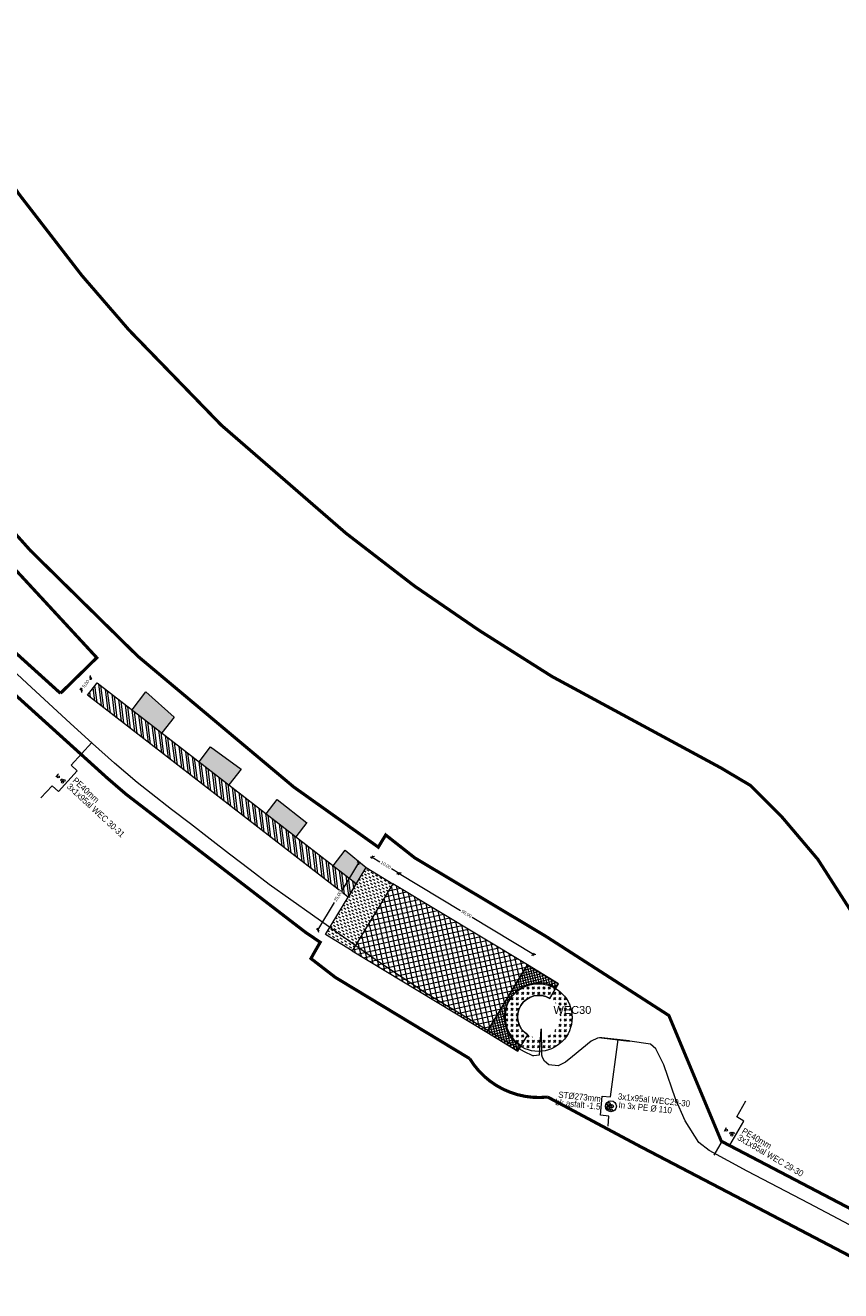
# Model space of a CAD drawing. Header units: metres. Extents: x 68442 to 71740, y 407111 to 411160.
# Tile 79 of 186: x 70554 to 70813, y 407735 to 408137. Entities that reach past the tile are written whole.
import ezdxf
from ezdxf.enums import TextEntityAlignment as Align

# ---------------------------------------------------------------- set-up
doc = ezdxf.new("R2010")
doc.units = ezdxf.units.M
doc.linetypes.add('XX-CENTER', pattern=[8, 5, -1, 1, -1])
doc.layers.get('0').update_dxf_attribs({"lineweight": 0})
doc.layers.get('Defpoints').update_dxf_attribs({"lineweight": 0})
for name, color, linetype, lineweight in [('- van den heuvel - hs', 1, 'Continuous', 0), ('- van den heuvel - pe 40mm', 3, 'Continuous', 0), ('- van den heuvel -aanpeillijntjes en ge-explodeerde maatvoering', 7, 'Continuous', 0), ('- van den heuvel -kabel', 150, 'Continuous', 0), ('- van den heuvel -pe 110mm', 7, 'Continuous', 0), ('- van den heuvel -staal 273mm', 7, 'Continuous', 0), ('- van den heuvel -txt', 7, 'Continuous', 0), ('-revisie mantelbuizen', 7, 'Continuous', 0), ('MACG_alg_werkgrens', 3, 'XX-CENTER', 0), ('RS AB Kabel', 224, 'Continuous', 0)]:
    doc.layers.add(name, color=color, linetype=linetype, lineweight=lineweight)
for name, color, linetype, lineweight, transparency in [('MACG_n_maatvoering', 3, 'Continuous', 0, 0.8), ('MACG_n_vhr_arc_auxcrane', 3, 'Continuous', 0, 0.8), ('MACG_n_vhr_arc_craneplatform_18', 150, 'Continuous', 0, 0.8), ('MACG_n_vhr_arc_craneplatform_18_temp', 34, 'Continuous', 0, 0.8), ('MACG_n_vhr_arc_gravel', 34, 'Continuous', 0, 0.8), ('MACG_n_vhr_arc_laydown', 2, 'Continuous', 0, 0.8), ('MACG_n_vhr_arc_preassembly_13.5', 6, 'Continuous', 0, 0.8), ('MACG_n_vhr_kant_', 7, 'Continuous', 0, 0.8)]:
    doc.layers.add(name, color=color, linetype=linetype, lineweight=lineweight, transparency=transparency)
doc.styles.add('Arial', font='arial.ttf')
doc.styles.add('MACG_standaard', font='arial.ttf', dxfattribs={"height": 2})
doc.styles.get("Standard").update_dxf_attribs({"font": 'arial.ttf'})
doc.dimstyles.new('MACG_standaard', dxfattribs={"dimscale": 0, "dimtxt": 2, "dimasz": 2, "dimexe": 1, "dimexo": 0.1, "dimgap": 1, "dimtad": 0, "dimzin": 1, "dimtxsty": 'MACG_standaard', "dimcen": 0, "dimclrd": 256, "dimclre": 256, "dimclrt": 256, "dimazin": 0, "dimtfac": 1, "dimtofl": 0, "dimtmove": 1, "dimatfit": 3, "dimfxl": 1, "dimfxlon": 1, "dimtfill": 1, "dimlwd": -1, "dimlwe": -1, "dimarcsym": 0})

# ---------------------------------------------------------------- blocks, each defined once
blk = doc.blocks.new('_Oblique')
at = {"color": 0, "linetype": 'ByBlock', "lineweight": -2}
blk.add_line((-0.5, -0.5), (0.5, 0.5), dxfattribs=at)
blk = doc.blocks.new('*D186')
at = {"layer": 'Defpoints', "color": 0, "transparency": 16777216}
for p in [(70662, 407869.47), (70663.98, 407872.75), (70670.56, 407864.29)]:
    blk.add_point(p, dxfattribs=at)
at = {"layer": 'MACG_n_maatvoering', "transparency": 16777216}
for p, q in [((70663.72, 407872.32), (70664.24, 407873.18)), ((70663.98, 407872.75), (70666.43, 407871.27)), ((70672.54, 407867.57), (70670.09, 407869.06)), ((70672.28, 407867.15), (70672.8, 407868))]:
    blk.add_line(p, q, dxfattribs=at)
for p, rotation in [((70663.98, 407872.75), 148.8494521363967), ((70672.54, 407867.57), 328.8494521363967)]:
    blk.add_blockref('_Oblique', p, dxfattribs=dict(at, rotation=rotation))
at = {"layer": 'MACG_n_maatvoering', "transparency": 16777216, "insert": (70668.26, 407870.16), "char_height": 1, "attachment_point": 5, "rotation": 328.8495, "style": 'MACG_standaard', "bg_fill": 3, "box_fill_scale": 1.1, "bg_fill_color": 256, "bg_fill_true_color": 13158600, "bg_fill_transparency": 0}
blk.add_mtext('10,00', dxfattribs=at)
blk = doc.blocks.new('*D134')
at = {"layer": 'Defpoints', "color": 0, "transparency": 16777216}
for p in [(70670.56, 407864.29), (70715.33, 407841.71), (70713.35, 407838.43)]:
    blk.add_point(p, dxfattribs=at)
at = {"layer": 'MACG_n_maatvoering', "transparency": 16777216}
for p, q in [((70672.28, 407867.15), (70672.8, 407868)), ((70672.54, 407867.57), (70692.07, 407855.77)), ((70715.33, 407841.71), (70695.81, 407853.51)), ((70715.07, 407841.28), (70715.59, 407842.14))]:
    blk.add_line(p, q, dxfattribs=at)
for p, rotation in [((70672.54, 407867.57), 148.8494521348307), ((70715.33, 407841.71), 328.8494521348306)]:
    blk.add_blockref('_Oblique', p, dxfattribs=dict(at, rotation=rotation))
at = {"layer": 'MACG_n_maatvoering', "transparency": 16777216, "insert": (70693.94, 407854.64), "char_height": 1, "attachment_point": 5, "rotation": 328.8495, "style": 'MACG_standaard', "bg_fill": 3, "box_fill_scale": 1.1, "bg_fill_color": 256, "bg_fill_true_color": 13158600, "bg_fill_transparency": 0}
blk.add_mtext('50,00', dxfattribs=at)
blk = doc.blocks.new('*D133')
at = {"layer": 'Defpoints', "color": 0, "transparency": 16777216}
for p in [(70659.58, 407870.93), (70670.56, 407864.29), (70657.62, 407842.9)]:
    blk.add_point(p, dxfattribs=at)
at = {"layer": 'MACG_n_maatvoering', "transparency": 16777216}
for p, q in [((70659.58, 407870.93), (70654.25, 407862.11)), ((70660.01, 407870.67), (70659.15, 407871.19)), ((70646.65, 407849.53), (70651.98, 407858.35)), ((70647.08, 407849.27), (70646.22, 407849.79))]:
    blk.add_line(p, q, dxfattribs=at)
for p, rotation in [((70659.58, 407870.93), 58.84944455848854), ((70646.65, 407849.53), 238.8494445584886)]:
    blk.add_blockref('_Oblique', p, dxfattribs=dict(at, rotation=rotation))
at = {"layer": 'MACG_n_maatvoering', "transparency": 16777216, "insert": (70653.11, 407860.23), "char_height": 1, "attachment_point": 5, "rotation": 58.8494, "style": 'MACG_standaard', "bg_fill": 3, "box_fill_scale": 1.1, "bg_fill_color": 256, "bg_fill_true_color": 13158600, "bg_fill_transparency": 0}
blk.add_mtext('25,00', dxfattribs=at)
blk = doc.blocks.new('*D127')
at = {"layer": 'Defpoints', "color": 0, "transparency": 16777216}
for p in [(70576.42, 407928.23), (70573.35, 407924.28)]:
    blk.add_point(p, dxfattribs=at)
at = {"layer": 'MACG_n_maatvoering', "transparency": 16777216}
for p, q in [((70574.76, 407929.52), (70573.97, 407930.13)), ((70571.7, 407925.57), (70570.91, 407926.18)), ((70571.3, 407925.87), (70571.73, 407926.43)), ((70574.36, 407929.83), (70573.93, 407929.27))]:
    blk.add_line(p, q, dxfattribs=at)
for p, rotation in [((70574.36, 407929.83), 52.22290521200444), ((70571.3, 407925.87), 232.2229052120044)]:
    blk.add_blockref('_Oblique', p, dxfattribs=dict(at, rotation=rotation))
at = {"layer": 'MACG_n_maatvoering', "transparency": 16777216, "insert": (70572.83, 407927.85), "char_height": 1, "attachment_point": 5, "rotation": 52.2229, "style": 'MACG_standaard', "bg_fill": 3, "box_fill_scale": 1.1, "bg_fill_color": 256, "bg_fill_true_color": 13158600, "bg_fill_transparency": 0}
blk.add_mtext('5,00', dxfattribs=at)
at = {"layer": 'Defpoints', "color": 0, "transparency": 16777216}
blk.add_point((70574.36, 407929.83), dxfattribs=at)

msp = doc.modelspace()

# ---------------------------------------------------------------- hatches: boundary and pattern name
at = {"layer": 'MACG_n_vhr_arc_auxcrane'}
h = msp.add_hatch(dxfattribs=at)
h.set_pattern_fill('ACO-BETON_DETAIL', color=256, scale=2, angle=90, style=0, pattern_type=2)
h.set_pattern_definition([(52.2229052, (35315.5571, 203942.92105), (-0.2904626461, 0.6046746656), [0, -0.6])])
h.paths.add_polyline_path([(70600.886, 407917.305), (70591.934, 407925.343), (70587.511, 407919.636), (70596.996, 407912.285)])
h.paths.add_polyline_path([(70622.227, 407900.765), (70612.522, 407907.831), (70608.852, 407903.096), (70618.337, 407895.745)])
h.paths.add_polyline_path([(70643.164, 407883.704), (70633.679, 407891.055), (70630.193, 407886.556), (70639.677, 407879.205)])
h.paths.add_polyline_path([(70662.014, 407869.463), (70655.341, 407874.928), (70651.533, 407870.016), (70658.896, 407864.31)])
at = {"layer": 'MACG_n_vhr_arc_craneplatform_18'}
h = msp.add_hatch(dxfattribs=at)
h.set_pattern_fill('ANSI37', color=256, angle=-122.32655, style=0)
h.set_pattern_definition([(282.6734503, (35358.568, 203911.069), (1.548822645, 0.348288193), []), (12.6734503, (35358.568, 203911.069), (-0.348288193, 1.548822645), [])])
h.paths.add_polyline_path([(70704.011, 407823.003), (70711.535, 407835.434), (70713.347, 407838.428), (70670.557, 407864.293), (70657.624, 407842.897), (70700.402, 407817.041)])
at = {"layer": 'MACG_n_vhr_arc_craneplatform_18_temp'}
h = msp.add_hatch(dxfattribs=at)
h.set_pattern_fill('ANSI37', color=256, scale=0.5, angle=89.9295, style=0)
h.set_pattern_definition([(283.7789422, (35350.201, 203908.5203), (0.7709073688, 0.189052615), []), (13.7789422, (35350.201, 203908.5203), (-0.189052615, 0.7709073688), [])])
h.paths.add_polyline_path([(70713.347, 407838.428), (70700.402, 407817.041), (70710.363, 407811.02), (70711.439, 407812.8, -1), (70722.561, 407831.2), (70723.295, 407832.415)])
at = {"layer": 'MACG_n_vhr_arc_gravel'}
h = msp.add_hatch(dxfattribs=at)
h.set_pattern_fill('GOST_GLASS', color=256, scale=0.2)
h.set_pattern_definition([(45, (1492, -2772), (1.697056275, -2e-16), [1, -1.4]), (45, (1492.4243, -2772), (1.697056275, -2e-16), [0.4, -2]), (45, (1492, -2771.5757), (1.697056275, -2e-16), [0.4, -2])])
h.paths.add_polyline_path([(70727.75, 407822, 1), (70706.25, 407822, 1)])
h.paths.add_polyline_path([(70710.25, 407822, -1), (70723.75, 407822, -1)], flags=16)
at = {"layer": 'MACG_n_vhr_arc_laydown'}
h = msp.add_hatch(dxfattribs=at)
h.set_pattern_fill('ANSI32', color=256, scale=0.4, angle=90, style=0)
h.set_pattern_definition([(97.2229052, (35315.5571, 203942.921), (-1.889882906, -0.23951535), []), (97.2229052, (35316.1072, 203943.6309), (-1.889882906, -0.23951535), [])])
h.paths.add_polyline_path([(70656.289, 407860.004), (70573.354, 407924.283), (70576.417, 407928.235), (70658.896, 407864.31)])
at = {"layer": 'MACG_n_vhr_arc_preassembly_13.5'}
h = msp.add_hatch(dxfattribs=at)
h.set_pattern_fill('DASH', color=256, scale=0.5, angle=148.81506, style=0)
h.set_pattern_definition([(148.81506, (69982.37296, 409427.91986), (-1.0900589, -0.268048), [0.79375, -0.79375])])
h.paths.add_polyline_path([(70657.624, 407842.897), (70649.069, 407848.075), (70662.014, 407869.463), (70670.557, 407864.293)])

# ---------------------------------------------------------------- linework, layer by layer
at = {"layer": '- van den heuvel - hs'}
for centre in [(70565.166, 407897.269), (70565.384, 407896.596), (70565.881, 407897.133), (70739.054, 407793.121), (70739.166, 407793.962), (70739.935, 407793.488), (70778.116, 407784.898), (70778.843, 407784.919), (70778.473, 407784.287)]:
    msp.add_circle(centre, 0.326, dxfattribs=at)
at = {"layer": '- van den heuvel - pe 40mm'}
for centre in [(70564.038, 407898.301), (70740.084, 407792.209), (70776.721, 407785.883)]:
    msp.add_circle(centre, 0.326, dxfattribs=at)
at = {"layer": '- van den heuvel -aanpeillijntjes en ge-explodeerde maatvoering'}
for points in [[(70568.108, 407901.974), (70574.736, 407909.162)], [(70558.452, 407891.591), (70562.1, 407895.46), (70564.07, 407893.639), (70570.079, 407900.153), (70568.108, 407901.974)], [(70739.843, 407796.473), (70742.224, 407814.719)], [(70739.085, 407787.147), (70739.321, 407790.363), (70736.647, 407790.585), (70737.169, 407796.695), (70739.843, 407796.473)], [(70779.982, 407790.125), (70782.915, 407795.143)], [(70772.775, 407777.913), (70775.508, 407782.474), (70777.823, 407781.117), (70782.296, 407788.768), (70779.982, 407790.125)]]:
    msp.add_lwpolyline(points, dxfattribs=at)
at = {"layer": '- van den heuvel -kabel'}
for points in [[(70564.13, 407899.226), (70563.248, 407898.268)], [(70776.685, 407786.587), (70776.028, 407785.463)]]:
    msp.add_lwpolyline(points, dxfattribs=at)
at = {"layer": '- van den heuvel -pe 110mm'}
for centre in [(70739.092, 407792.928), (70739.194, 407794.139), (70740.149, 407793.454)]:
    msp.add_circle(centre, 0.589, dxfattribs=at)
at = {"layer": '- van den heuvel -staal 273mm'}
msp.add_circle((70739.935, 407793.464), 1.74, dxfattribs=at)
at = {"layer": '-revisie mantelbuizen', "ltscale": 0.1}
msp.add_lwpolyline([(70745.706, 407814.102), (70736.989, 407815.086), (70737.021, 407815.364), (70745.738, 407814.38)], close=True, dxfattribs=at)
at = {"layer": 'MACG_alg_werkgrens', "ltscale": 10, "const_width": 1, "flags": 128}
for points in [[(71465.406, 407420.649), (71462.648, 407413.139), (71437.76, 407423.219), (71431.706, 407426.394), (71412.362, 407436.329), (71404.772, 407439.8), (71316.491, 407480.179), (71284.757, 407496.468), (71249.36, 407511.986), (71214.962, 407529.71), (71191.396, 407483.927), (71150.589, 407404.732), (71168.177, 407392.902), (71161.286, 407373.515), (71144.93, 407344.206), (71115.901, 407287.439), (71113.936, 407270.957), (71078.17, 407236.48), (71058.5, 407222.66), (71032.65, 407211.546), (71010.252, 407205.593), (70981.457, 407204.101), (70943.412, 407210.809), (70922.41, 407219.64), (70878.588, 407248.774), (70729.287, 407351.852), (70728.011, 407352.727), (70721.986, 407343.937), (70649.092, 407393.899), (70655.14, 407402.682), (70545.753, 407478.064), (70437.714, 407552.884), (70364.415, 407603.356), (70358.371, 407594.578), (70285.156, 407644.993), (70291.2, 407653.77), (70290.166, 407654.482), (70161.924, 407742.734), (70051.196, 407819.283), (69996.965, 407856.448), (69990.953, 407847.665), (69918.942, 407896.96), (69924.665, 407905.98), (69895.152, 407926.411), (69875.283, 407939.445), (69866.942, 407949.246), (69858.226, 407963.205), (69853.141, 407974.836), (69850.175, 407984.571), (69848.045, 407995.783), (69847.238, 408005.92), (69847.575, 408017.366), (69850.692, 408034.812), (69856.32, 408050.261), (69881.049, 408099.821), (69906.237, 408140.878), (69967.707, 408228.575), (69960.209, 408232.624), (70003.187, 408311.8), (70010.402, 408307.905), (70017.122, 408319.519), (70025.131, 408331.446), (70040.788, 408352.956), (70049.799, 408367.543), (70051.76, 408375.163), (70051.76, 408388.582), (70050.801, 408393.32), (70041.254, 408423.688), (70025.21, 408462.21), (70000, 408479.97), (70026.48, 408518.11), (70037.55, 408530.34), (70000.74, 408556.19), (69948.82, 408555.87), (69945.706, 408544.622), (69935.731, 408545.183), (69934.935, 408531.604), (69933.362, 408531.647), (69909.742, 408532.502), (69886.023, 408533.491), (69877.993, 408531.836), (69872.373, 408529.287), (69866.167, 408524.444), (69862.498, 408520.061), (69837.613, 408484.605), (69809.513, 408445.146), (69781.226, 408404.8), (69725.804, 408325.916), (69710.272, 408304.049), (69716.446, 408293.344), (69670.885, 408229.882), (69661.509, 408235.01), (69616.618, 408171.189), (69587.096, 408130.353), (69560.303, 408110.729), (69539.944, 408104.392), (69528.345, 408103.56), (69507.689, 408106.382), (69464.232, 408116.875), (69390.794, 408134.475), (69305.748, 408154.827), (69258.955, 408166.338), (69256.366, 408156.094), (69179.705, 408174.624), (69182.444, 408184.419), (69087.142, 408207.366), (69023.233, 408222.725), (68907.132, 408250.608), (68902.908, 408251.859), (68900.299, 408241.591), (68835.419, 408257.387), (68829.632, 408258.796), (68832.328, 408268.999), (68737.755, 408291.435), (68644.879, 408313.766), (68615.273, 408320.987), (68594.693, 408327.905), (68576.927, 408338.663), (68562.076, 408352.857), (68546.452, 408379.502), (68540.008, 408412.479), (68541.066, 408429.152), (68546.111, 408448.237), (68554.716, 408465.172), (68568.02, 408486.068), (68572.082, 408493.356), (68609.76, 408545.329), (68617.565, 408556.908), (68611.491, 408569.232), (68613.993, 408571.672), (68618.227, 408575.759), (68626.695, 408569.435), (68642.688, 408558.198), (68662.531, 408551.978), (68668.417, 408551.15), (68681.155, 408552.078), (68777.078, 408555.179), (68865.598, 408557.839), (68968.374, 408561.089), (68968.042, 408571.651), (69050.82, 408574.296), (69051.157, 408563.567), (69101.098, 408565.358), (69165.377, 408568.999), (69201.139, 408575.735), (69238.476, 408587.237), (69270.772, 408598.893), (69301.489, 408607.78), (69333.401, 408612.335), (69363.39, 408613.518), (69363.055, 408624.14), (69449.855, 408626.87), (69450.192, 408616.199), (69480.35, 408617.459), (69579.387, 408620.368), (69614.723, 408622.63), (69659.05, 408629.938), (69712.969, 408640.811), (69764.613, 408650.999), (69762.56, 408661.426), (69838.754, 408676.274), (69854.066, 408668.451), (69862.318, 408670.115), (69871.007, 408670.753), (69877.268, 408669.616), (69884.534, 408665.432, 0.1150556), (69905.12, 408655.227), (69931.992, 408655.635), (69931.738, 408665.079), (69938.17, 408668.13), (69963.51, 408670.944), (69968.941, 408666.443), (70014.092, 408666.62), (70013.062, 408666.64), (70052.031, 408665.879), (70108.785, 408664.771), (70108.492, 408626.708), (70110.09, 408574.745), (70140.741, 408574.068), (70179.845, 408576.978), (70179.492, 408582.411), (70179.031, 408601.284), (70178.231, 408626.657), (70181.15, 408635.23), (70209.1, 408636.03), (70213.163, 408636.958), (70243.092, 408639.29), (70307.758, 408639.306), (70343.557, 408641.26), (70345.206, 408641.26), (70348.034, 408642.108), (70362.751, 408644.755), (70395.793, 408649.478), (70408.702, 408650.577), (70462.537, 408652.339), (70514.375, 408653.899), (70565.274, 408655.659), (70615.598, 408657.229), (70697.729, 408659.789), (70697.418, 408670.422), (70790.324, 408673.323), (70790.641, 408662.506), (70800.376, 408662.581), (70824.594, 408660.546), (70844.968, 408657.027), (70866.867, 408651.43), (70890.771, 408644.483), (70907.698, 408639.7), (70924.847, 408635.915), (70950.418, 408631.746), (70970.909, 408629.969), (70995.819, 408629.65), (71028.881, 408630.449), (71080.388, 408632.239), (71137.011, 408633.806), (71136.703, 408644.531), (71229.599, 408647.351), (71229.915, 408636.714), (71266.395, 408637.869), (71303.344, 408639.089), (71382.507, 408641.709), (71438.798, 408643.409), (71473.55, 408644.498), (71500.58, 408646.369), (71530.71, 408651.273), (71551.002, 408656.043), (71572.149, 408662.424), (71569.02, 408672.348), (71657.68, 408700.266), (71664.655, 408678.126), (71673.979, 408641.979), (71625.171, 408626.246), (71590.668, 408648.917), (71584.955, 408652.174), (71567.883, 408646.935), (71559.774, 408644.344), (71531.935, 408638.002), (71507.048, 408633.798), (71478.724, 408631.138), (71468.632, 408630.812), (71416.841, 408629.098), (71228.116, 408623.147), (71229.461, 408586.715), (71178.215, 408584.813), (71151.058, 408616.106), (71146.916, 408620.699), (71040.783, 408617.356), (70988.897, 408616.225), (70970.676, 408616.505), (70947.885, 408618.458), (70921.561, 408622.803), (70904.249, 408626.625), (70852.735, 408641.218), (70841.996, 408643.938), (70822.693, 408647.276), (70799.636, 408649.208), (70788.663, 408649.061), (70789.991, 408613.085), (70738.91, 408611.189), (70712.52, 408641.822), (70708.479, 408646.829), (70424.502, 408637.837), (70408.438, 408637.263), (70397.35, 408635.843), (70386.61, 408634.549), (70376.012, 408632.71), (70360.761, 408629.878), (70353.585, 408621.127), (70363.582, 408543.674), (70361.281, 408539.705), (70365.314, 408451.569), (70364.256, 408404.678), (70367.836, 408365.748), (70374.776, 408321.971), (70384.599, 408277.163), (70396.634, 408235.657), (70410.682, 408196.472), (70436.61, 408135.984, -0.1523607), (70447.619, 408125.306), (70453.92, 408115.911), (70470.126, 408087.78), (70486.342, 408065.104), (70482.343, 408062.878), (70503.254, 408033.442), (70527.367, 408001.27), (70555.217, 407970.242), (70589.376, 407936.652), (70638.984, 407895.054), (70665.899, 407875.91), (70668.25, 407879.794), (70677.505, 407872.509), (70719.039, 407847.669), (70758.4, 407822.34), (70775.091, 407782.344), (70841.348, 407747.704), (70908.119, 407712.795), (70911.322, 407718.92), (70949.973, 407708.535), (71003.554, 407681.932), (71013.434, 407700.68), (71080.281, 407665.416), (71160.477, 407596.544), (71171.337, 407593.164), (71190.181, 407586.248), (71207.298, 407579.286), (71234.021, 407566.554), (71277.874, 407543.714), (71304.765, 407528.777), (71331.295, 407511.637), (71350.687, 407502.493), (71366.901, 407505.469), (71378.503, 407523.138), (71443.522, 407480.851, -0.2173664), (71465.406, 407420.649)], [(70449.751, 408032.163), (70449.751, 408032.163), (70437.26, 408048.557), (70414.446, 408089.512, -0.3740079), (70400.275, 408120.193), (70381.121, 408153.533), (70372.268, 408163.828), (70353.318, 408204.864), (70334.342, 408247.817), (70308.213, 408318.397), (70297.487, 408362.168), (70288.889, 408397.157), (70280.291, 408432.15), (70275.143, 408459.922), (70272.268, 408479.577), (70270.836, 408507.892), (70305.356, 408513.047), (70308.932, 408516.528), (70286.132, 408539.946), (70289.559, 408543.501), (70271.349, 408561.055), (70272.887, 408576.356), (70305.692, 408609.863), (70303.117, 408628.631), (70214.729, 408626.476, 0.4080166), (70190.072, 408599.729), (70194.782, 408539.543), (70180.571, 408538.431), (70173.023, 408540.32), (70162.754, 408538.249), (70123.209, 408526.059), (70117.394, 408545.262), (70096.494, 408538.74), (70089.025, 408536.409), (70069.326, 408530.261), (70064.97, 408530.261), (70064.97, 408530.261), (70032.386, 408502.995), (70024.178, 408496.558), (70024.783, 408494.331), (70030.873, 408475.178), (70040.424, 408478.287), (70065.288, 408399.01, -0.1691892), (70062.026, 408359.704), (70044.785, 408334.682), (70029.708, 408312.801), (70025.151, 408301.657), (70055.079, 408289.647), (70035.99, 408242.051), (69983.206, 408225.941), (69958.716, 408190.459), (69928.81, 408147.129), (69891.671, 408088.635), (69874.644, 408051.766), (69867.207, 408035.66), (69868.166, 408034.583), (69864.003, 408016.615), (69863.573, 408003.322), (69866.171, 407986.393), (69870.823, 407973.579), (69882.918, 407954.884), (69901.665, 407941.327), (69931.143, 407921.235), (69949.417, 407947.806), (69991.674, 407918.794), (69995.138, 407873.29), (70296.881, 407665.423), (70317.094, 407694.851), (70359.37, 407665.826), (70362.861, 407619.969), (70630.25, 407435.768), (70660.421, 407415.003), (70680.436, 407444.142), (70722.713, 407415.117), (70726.166, 407369.755), (70746.399, 407355.829), (70860.012, 407276.97), (70923.64, 407234.339), (70930.51, 407230.937), (70942.36, 407225.069), (70957.548, 407221.528), (70971.471, 407218.281), (70982.063, 407217.872), (70996.886, 407217.299), (71015.507, 407220.097), (71035.843, 407226.792, -0.7887954), (71046.434, 407275.744), (71049.352, 407277.993), (71063.781, 407306.584), (71073.046, 407323.92), (71078.986, 407335.034), (71087.075, 407350.169), (71114.981, 407403.763), (71133.436, 407394.253), (71179.714, 407483.087), (71218.767, 407558.877), (71211.959, 407562.385), (71175.728, 407577.356), (71153.873, 407584.711), (71134.026, 407590.44), (71112.744, 407597.537), (71091.531, 407605.714), (71060.724, 407614.389, -0.0950505), (71052.716, 407619.868), (71041.845, 407625.02), (70995.129, 407648.794), (70996.507, 407651.409), (70889.072, 407707.568), (70786.374, 407761.327), (70748.986, 407780.821), (70719.814, 407796.404, -0.2913531), (70694.998, 407808.622), (70652.208, 407834.486), (70644.454, 407840.479), (70647.408, 407845.653), (70642.74, 407848.811), (70629.043, 407859.346), (70617.43, 407868.279), (70606.968, 407876.325), (70598.635, 407882.735), (70585.65, 407892.722), (70579.8, 407897.745), (70571.586, 407905.173), (70565.007, 407911.122), (70557.904, 407917.544), (70552.796, 407922.163), (70546.418, 407927.931), (70536.509, 407936.891), (70533.553, 407939.886), (70527.429, 407946.09), (70518.812, 407954.821), (70511.889, 407961.835), (70505.061, 407968.754), (70496.289, 407977.642), (70489.386, 407985.104), (70479.295, 408002.881), (70473.931, 408010.063), (70469.694, 408015.735), (70464.149, 408023.159), (70460.157, 408028.486), (70449.751, 408032.163)]]:
    msp.add_lwpolyline(points, format="xyb", dxfattribs=at)
at = {"layer": 'MACG_n_vhr_kant_'}
for points in [[(70656.289, 407860.004), (70573.354, 407924.283), (70576.417, 407928.235), (70658.896, 407864.31)], [(70657.624, 407842.897), (70649.069, 407848.075), (70662.014, 407869.463), (70670.557, 407864.293)]]:
    msp.add_lwpolyline(points, close=True, dxfattribs=at)
for points in [[(70587.511, 407919.636), (70591.934, 407925.343), (70600.886, 407917.305), (70596.996, 407912.285)], [(70608.852, 407903.096), (70612.522, 407907.831), (70622.227, 407900.765), (70618.337, 407895.745)], [(70630.193, 407886.556), (70633.679, 407891.055), (70643.164, 407883.704)], [(70643.167, 407883.708), (70639.677, 407879.205)], [(70704.011, 407823.003), (70711.535, 407835.434), (70713.347, 407838.428), (70713.347, 407838.428), (70670.557, 407864.293), (70657.624, 407842.897), (70700.402, 407817.041), (70704.011, 407823.003)]]:
    msp.add_lwpolyline(points, dxfattribs=at)
msp.add_lwpolyline([(70700.402, 407817.041), (70710.363, 407811.02), (70713.508, 407816.223, -1), (70720.492, 407827.777), (70723.295, 407832.415), (70713.347, 407838.428)], format="xyb", close=True, dxfattribs=at)
msp.add_circle((70716.861, 407821.68), 10.75, dxfattribs=at)
for radius in [10.75, 6.75]:
    msp.add_arc((70717, 407822), radius, 58.84944, 238.84944, dxfattribs=at)
at = {"layer": 'RS AB Kabel', "ltscale": 0.1}
for points in [[(70727.678, 407809.289), (70725.475, 407807.484), (70723.197, 407806.322), (70720.143, 407806.635), (70718.81, 407807.832), (70718.196, 407808.971), (70717.974, 407809.726), (70717.811, 407818.117)], [(70823.285, 407751.808), (70803.091, 407762.495), (70783.271, 407772.857), (70771.235, 407779.347), (70767.928, 407781.986), (70763.619, 407788.814), (70760.55, 407795.87), (70756.838, 407806.599), (70754.281, 407811.751), (70752.527, 407813.277), (70746, 407814.207), (70745.722, 407814.241), (70737.005, 407815.225), (70736.329, 407815.272), (70735.693, 407815.138), (70733.709, 407814.203), (70727.678, 407809.289)]]:
    msp.add_lwpolyline(points, dxfattribs=at)

# ---------------------------------------------------------------- texts
at = {"layer": '- van den heuvel -txt', "width": 0.9}
for s, rotation, p in [('PE40mm', 317.30427, (70568.383, 407896.863)), ('3x1x95al WEC 30-31', 317.30427, (70566.582, 407894.945)), ('3x1x95al WEC29-30', 354.05643, (70742.097, 407795.653)), ('In 3x PE %%C 110', 354.05643, (70742.29, 407792.936)), ('PE40mm', 329.67607, (70781.404, 407785.003)), ('3x1x95al WEC 29-30', 329.67607, (70779.997, 407782.931))]:
    msp.add_text(s, height=2, rotation=rotation, dxfattribs=at).set_placement(p)
for s, p in [('ST%%C273mm', (70736.618, 407794.816)), ('bk asfalt -1.5', (70736.495, 407792.349))]:
    msp.add_text(s, height=2, rotation=354.05643, dxfattribs=at).set_placement(p, align=Align.RIGHT)
at = {"style": 'Arial'}
msp.add_text('WEC30', height=2.5, dxfattribs=at).set_placement((70721.675, 407822.866))

# ---------------------------------------------------------------- next in the draw order: dimensions: what is measured, and where the dimension line sits
at = {"layer": 'MACG_n_maatvoering'}
dim = msp.add_aligned_dim(p1=(70573.354, 407924.283), p2=(70576.417, 407928.235), distance=2.598, dimstyle='MACG_standaard', override={"dimblk1": 'Oblique', "dimblk2": 'Oblique', "dimsah": 1}, dxfattribs=at)
dim.commit()
dim.dimension.update_dxf_attribs({"geometry": '*D127', "text_midpoint": (70572.832, 407927.85)})
dim = msp.add_linear_dim(base=(70663.97782, 407872.7499), p1=(70670.55652, 407864.29258), p2=(70661.99724, 407869.47319), angle=148.84945, dimstyle='MACG_standaard', override={"dimblk1": 'Oblique', "dimblk2": 'Oblique', "dimsah": 1}, dxfattribs=at)
dim.commit()
dim.dimension.update_dxf_attribs({"geometry": '*D186', "text_midpoint": (70668.25901, 407870.16216)})

# ---------------------------------------------------------------- next in the draw order: linework, layer by layer
at = {"layer": 'MACG_alg_werkgrens', "ltscale": 10, "const_width": 1, "flags": 128}
msp.add_lwpolyline([(70564.712, 407924.87), (70543.427, 407944.117), (70525.927, 407961.848), (70540.29, 407975.127), (70576.292, 407936.188), (70564.719, 407924.864)], dxfattribs=at)
at = {"layer": 'MACG_n_vhr_kant_'}
msp.add_lwpolyline([(70651.533, 407870.016), (70655.341, 407874.928), (70662.014, 407869.463)], dxfattribs=at)

# ---------------------------------------------------------------- next in the draw order: dimensions: what is measured, and where the dimension line sits
at = {"layer": 'MACG_n_maatvoering'}
dim = msp.add_aligned_dim(p1=(70670.557, 407864.293), p2=(70713.347, 407838.428), distance=3.835, dimstyle='MACG_standaard', override={"dimblk1": 'Oblique', "dimblk2": 'Oblique', "dimsah": 1}, dxfattribs=at)
dim.commit()
dim.dimension.update_dxf_attribs({"geometry": '*D134', "text_midpoint": (70693.935, 407854.642)})

# ---------------------------------------------------------------- next in the draw order: dimensions: what is measured, and where the dimension line sits
dim = msp.add_aligned_dim(p1=(70657.624, 407842.897), p2=(70670.557, 407864.293), distance=12.825, dimstyle='MACG_standaard', override={"dimblk1": 'Oblique', "dimblk2": 'Oblique', "dimsah": 1}, dxfattribs=at)
dim.commit()
dim.dimension.update_dxf_attribs({"geometry": '*D133', "text_midpoint": (70653.115, 407860.229)})

# ---------------------------------------------------------------- next in the draw order: hatches: boundary and pattern name
at = {"layer": 'MACG_n_vhr_arc_gravel'}
h = msp.add_hatch(dxfattribs=at)
h.set_pattern_fill('GOST_GLASS', color=256, scale=0.2, angle=520.08587, style=0)
h.set_pattern_definition([(273.21993453, (35012.6843, 204126.80925), (-0.56535144, -0.6327540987), [0.5, -0.7]), (273.21993453, (35012.543, 204126.65106), (-0.56535144, -0.6327540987), [0.2, -1]), (273.21993453, (35012.8425, 204126.6679), (-0.56535144, -0.6327540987), [0.2, -1])])
h.paths.add_polyline_path([(70025.251, 408271.452, -0.41262), (70016.486, 408267.736, -0.4158089), (70012.749, 408276.548), (70009.045, 408278.058, 0.4158089), (70014.996, 408264.023, 0.41262), (70028.955, 408269.942)])
h.paths.add_polyline_path([(70023.004, 408283.977, 0.41262), (70009.045, 408278.058), (70012.749, 408276.548, -0.41262), (70021.514, 408280.264, -0.4158089), (70025.251, 408271.452), (70028.955, 408269.942, 0.4158089)])
h.paths.add_polyline_path([(69961.004, 407918.977, 1), (69952.996, 407899.023, 1)])
h.paths.add_polyline_path([(69954.486, 407902.736, -1), (69959.514, 407915.264, -1)], flags=16)
h.paths.add_polyline_path([(70328.004, 407665.977, 1), (70319.996, 407646.023, 1)])
h.paths.add_polyline_path([(70321.486, 407649.736, -1), (70326.514, 407662.264, -1)], flags=16)
h.paths.add_polyline_path([(70683.996, 407395.023, 1), (70692.004, 407414.977, 1)])
h.paths.add_polyline_path([(70690.514, 407411.264, -1), (70685.486, 407398.736, -1)], flags=16)

# ---------------------------------------------------------------- next in the draw order: linework, layer by layer
at = {"layer": 'MACG_alg_werkgrens', "ltscale": 10, "const_width": 1, "flags": 128}
msp.add_lwpolyline([(69927.775, 411146.701), (69958.643, 411121.124), (69929.538, 411089.963), (69916.308, 411072.618), (69900.727, 411054.98), (69886.027, 411023.818, -0.1304961), (69898.962, 410988.834), (69896.901, 410882.413, -0.1852686), (69878.968, 410842.138), (69880.728, 410694.853), (69881.903, 410644.876), (69880.138, 410589.608), (69881.019, 410569.617), (69883.077, 410559.328), (69884.841, 410552.566), (69884.841, 410541.983), (69883.37, 410513.761), (69882.488, 410502.59), (69880.136, 410490.536, -0.3312528), (69870.432, 410397.345), (69869.256, 410384.115), (69866.022, 410372.944), (69862.2, 410365.595), (69853.38, 410353.836), (69843.091, 410345.016), (69846.619, 410343.253), (69848.088, 410336.491), (69850.44, 410325.32), (69853.086, 410322.38), (69856.907, 410317.088), (69867.784, 410294.157), (69879.249, 410272.402), (69895.711, 410244.474), (69904.53, 410231.244), (69908.646, 410231.244), (69913.35, 410225.071), (69915.113, 410217.133), (69922.757, 410204.786), (69930.988, 410194.496), (69939.219, 410191.85), (69944.217, 410188.616), (69952.742, 410174.505), (69955.976, 410172.447), (69964.207, 410170.977), (69973.321, 410168.037), (69983.022, 410161.569), (69986.549, 410155.101), (69992.429, 410145.694), (69999.778, 410128.643), (70015.652, 410089.837), (70028.293, 410081.017), (70036.23, 410051.325), (70040.64, 410046.621), (70046.519, 410032.216), (70065.333, 410003.699), (70094.73, 409960.777), (70121.482, 409920.795), (70148.821, 409878.168), (70173.514, 409835.54), (70202.911, 409780.859), (70218.197, 409746.168), (70235.541, 409703.541), (70265.526, 409617.11), (70280.811, 409555.667), (70297.273, 409515.097), (70304.329, 409504.808), (70329.022, 409480.701), (70336.666, 409479.231), (70378.999, 409490.401), (70419.275, 409495.104), (70435.15, 409496.868), (70457.493, 409507.156), (70527.755, 409521.56), (70627.121, 409534.199), (70683.565, 409538.019), (70782.049, 409538.899), (70836.729, 409535.37), (70895.525, 409526.549), (70924.924, 409555.065), (70938.741, 409563.296), (70955.792, 409567.705), (70972.549, 409567.705), (70984.308, 409564.765), (71012.53, 409552.123), (71048.101, 409530.368), (71051.335, 409527.428), (71092.786, 409505.966), (71103.369, 409498.029), (71138.94, 409472.157), (71173.923, 409442.464), (71186.858, 409424.237), (71195.677, 409403.071), (71197.734, 409377.788), (71192.736, 409348.684), (71186.856, 409334.279), (71178.624, 409321.932), (71167.159, 409309.879), (71155.105, 409301.06), (71135.115, 409293.123), (71135.114, 409285.185), (71161.573, 409285.185), (71185.385, 409280.775), (71196.262, 409276.071), (71259.174, 409246.377), (71279.458, 409234.323), (71292.393, 409229.032), (71334.726, 409215.507), (71372.649, 409207.275), (71419.098, 409194.045), (71441.147, 409186.401), (71485.243, 409167.291), (71505.822, 409156.707, -0.2494956), (71561.678, 409149.945), (71583.726, 409135.245), (71591.076, 409129.953, -0.2193222), (71613.123, 409085.268), (71705.726, 409016.18, -0.6701261), (71666.035, 408863.311), (71668.678, 408758.359, -0.5566509), (71718.065, 408643.118, -0.2719733), (71681.61, 408593.729), (71644.274, 408582.265, -0.2175824), (71593.416, 408591.674), (71550.788, 408580.797), (71515.216, 408574.624), (71484.348, 408571.685), (71452.304, 408570.51), (71266.508, 408564.635, -0.2368532), (71219.176, 408537.883), (71180.371, 408537.296, -0.2044236), (71138.92, 408559.346), (71067.776, 408556.996), (71017.8, 408555.527), (70967.235, 408556.41), (70931.369, 408560.526), (70900.501, 408566.113), (70869.634, 408574.345), (70822.891, 408585.517, -0.1708558), (70792.61, 408566.703), (70781.733, 408564.352), (70737.93, 408564.059, -0.2111859), (70700.889, 408585.814), (70660.319, 408586.403), (70584.472, 408580.819), (70528.615, 408577.292), (70509.507, 408576.411), (70484.518, 408573.472), (70434.835, 408566.711), (70432.189, 408560.244), (70433.364, 408517.616), (70434.539, 408467.639), (70435.714, 408417.663), (70440.122, 408359.16), (70445.119, 408328.88), (70448.941, 408310.653), (70456.289, 408280.961), (70463.05, 408257.442), (70473.339, 408228.632), (70479.806, 408211.581), (70492.153, 408183.652), (70497.444, 408172.481), (70511.849, 408145.434), (70527.429, 408119.27), (70551.535, 408083.697), (70571.525, 408057.827), (70586.518, 408040.481), (70615.915, 408010.201), (70655.602, 407975.804), (70677.356, 407959.047), (70697.934, 407944.935), (70721.159, 407930.235), (70774.957, 407901.13), (70774.957, 407901.13), (70784.364, 407895.544), (70794.359, 407885.549), (70805.824, 407872.025), (70830.517, 407833.513), (70993.087, 407742.669), (71046.003, 407716.21), (71057.174, 407718.855), (71074.519, 407718.267), (71108.621, 407703.861), (71120.086, 407698.569), (71139.782, 407681.224), (71146.25, 407672.404), (71219.45, 407648.884), (71265.311, 407634.184), (71271.485, 407631.244), (71287.653, 407623.306), (71317.639, 407607.431), (71333.22, 407603.609), (71346.155, 407599.787), (71377.023, 407579.795), (71438.464, 407537.167), (71446.107, 407531.875), (71455.809, 407528.935), (71467.274, 407522.467), (71480.209, 407510.707), (71495.201, 407496.302), (71505.196, 407484.542), (71511.37, 407470.725), (71513.721, 407461.024), (71514.309, 407450.146), (71511.369, 407434.272), (71507.253, 407422.806), (71493.729, 407400.17), (71481.382, 407380.18), (71471.092, 407368.127), (71451.689, 407357.25), (71426.113, 407354.311), (71420.233, 407355.193), (71404.652, 407360.485), (71370.845, 407378.124), (71322.632, 407403.702), (71299.114, 407420.459), (71249.726, 407444.273), (71234.733, 407431.044), (71200.629, 407359.313), (71208.273, 407354.903), (71219.444, 407344.026), (71230.32, 407322.565), (71232.084, 407316.685), (71232.672, 407298.458), (71216.796, 407255.832), (71191.806, 407211.441), (71163.877, 407178.516), (71127.423, 407148.53), (71084.501, 407123.543), (71017.473, 407111.197), (70985.429, 407111.786), (70941.92, 407116.785), (70892.238, 407133.249), (70846.083, 407160.002), (70804.045, 407187.637), (70599.731, 407331.399), (70475.379, 407415.48), (70310.752, 407529.548), (70186.988, 407614.218), (70063.224, 407698.887), (69980.028, 407754.745), (69897.715, 407811.486), (69837.744, 407856.76), (69818.929, 407872.929), (69802.173, 407891.745), (69788.65, 407912.617), (69784.534, 407920.849), (69774.834, 407946.72), (69770.718, 407967.592), (69769.249, 407997.872), (69771.895, 408019.333), (69779.54, 408046.379), (69793.945, 408079.893), (69828.049, 408146.626), (69860.094, 408196.308), (69938.001, 408311.841), (69991.214, 408391.508, -0.2266228), (70039.721, 408412.38), (70024.729, 408460.887), (69997.389, 408480.878), (70024.142, 408517.919), (69993.275, 408539.675), (69960.936, 408497.93, -0.1918236), (69923.012, 408470.885), (69876.267, 408403.27), (69848.338, 408365.641), (69840.694, 408349.472), (69820.703, 408324.19), (69799.83, 408297.145), (69786.894, 408275.978), (69764.845, 408249.226), (69754.849, 408233.94), (69746.618, 408221.593), (69734.564, 408209.246), (69722.805, 408202.484), (69716.043, 408199.839), (69704.284, 408197.487), (69691.829, 408197.487), (69684.339, 408197.488), (69669.3, 408203.955), (69662.245, 408208.365), (69641.665, 408176.322), (69625.202, 408151.628), (69617.264, 408144.278), (69598.155, 408117.233), (69589.923, 408103.416), (69585.219, 408095.772), (69574.048, 408083.719), (69571.107, 408072.548), (69563.464, 408062.847), (69560.524, 408059.907), (69545.825, 408050.5), (69529.361, 408043.739), (69527.598, 408054.028), (69523.482, 408061.084), (69520.248, 408062.848), (69502.904, 408063.73), (69494.672, 408073.138), (69486.735, 408077.548), (69476.446, 408084.309), (69460.865, 408090.777), (69438.816, 408097.539), (69422.942, 408102.244), (69413.828, 408103.714), (69395.602, 408113.121), (69374.141, 408116.944), (69348.565, 408121.354), (69344.155, 408121.06), (69332.984, 408125.764), (69300.646, 408131.938), (69295.942, 408120.767), (69290.356, 408111.948), (69284.477, 408105.774), (69277.715, 408099.601), (69264.78, 408092.84), (69257.724, 408090.488), (69249.198, 408088.724), (69246.259, 408088.43), (69237.439, 408088.431), (69223.622, 408091.077), (69200.692, 408097.545), (69174.821, 408101.955), (69141.014, 408111.069), (69121.317, 408118.125), (69114.538, 408118.125), (69108.676, 408118.714), (69100.151, 408120.478), (69063.403, 408128.71), (69032.829, 408139), (69023.422, 408141.058), (69004.019, 408143.998), (68994.906, 408145.468), (68984.323, 408148.702), (68973.152, 408153.112), (68933.758, 408161.345), (68874.668, 408175.163), (68826.162, 408186.335), (68777.361, 408197.802), (68723.269, 408210.15), (68690.343, 408215.737), (68667.707, 408223.381), (68618.612, 408233.377), (68613.614, 408233.671), (68585.098, 408242.491), (68572.751, 408245.137), (68559.228, 408250.135), (68542.471, 408258.073), (68524.833, 408270.127), (68515.72, 408277.771), (68499.845, 408293.058), (68493.378, 408301.29), (68490.732, 408306.287), (68478.385, 408331.57), (68468.096, 408355.971), (68463.687, 408373.316), (68459.572, 408389.191), (68457.808, 408404.184), (68458.103, 408424.762), (68460.749, 408445.929), (68470.157, 408476.209), (68473.391, 408483.558), (68496.322, 408524.421), (68507.788, 408539.708), (68491.619, 408555.289), (68481.624, 408572.634), (68476.039, 408587.334), (68472.512, 408602.033), (68471.336, 408614.968), (68471.924, 408626.972), (68474.276, 408639.956), (68480.45, 408654.067), (68491.328, 408670.236), (68499.854, 408679.643), (68511.907, 408687.874), (68528.664, 408696.399), (68525.138, 408776.95), (68508.381, 408783.418), (68497.504, 408790.768), (68485.157, 408802.822), (68476.632, 408814.287), (68454.584, 408856.033), (68448.117, 408868.674), (68442.532, 408887.489), (68443.12, 408903.658), (68447.53, 408918.651), (68454.292, 408930.41), (68460.76, 408937.76), (68474.283, 408947.755), (68529.258, 408978.033), (68602.461, 409018.307), (68653.908, 409045.646), (68687.716, 409066.224), (68738.87, 409094.445), (68790.905, 409123.254), (68827.947, 409143.538), (68864.695, 409159.412), (68874.69, 409162.646), (68910.262, 409170.289), (68955.536, 409173.521), (68981.406, 409175.579), (69002.867, 409180.576), (69024.915, 409183.515), (69065.409, 409183.808), (69103.114, 409183.807), (69120.165, 409182.925), (69130.454, 409181.455), (69157.501, 409181.748), (69212.181, 409183.511), (69268.92, 409184.98), (69312.429, 409185.861), (69324.188, 409186.742), (69347.707, 409183.214), (69420.614, 409185.858), (69447.072, 409187.327), (69463.241, 409189.385), (69497.931, 409192.03), (69514.688, 409189.972), (69561.431, 409190.853), (69601.119, 409192.91), (69601.119, 409216.191), (69603.178, 409243.474), (69602.296, 409264.347), (69603.766, 409279.928), (69611.116, 409298.743), (69619.054, 409311.972), (69631.696, 409325.788), (69648.747, 409335.196), (69661.094, 409340.193), (69678.145, 409343.132), (69697.254, 409343.132), (69712.541, 409339.31), (69726.358, 409332.842), (69738.117, 409324.316), (69747.818, 409314.615), (69756.637, 409304.325), (69763.692, 409295.799), (69767.514, 409287.568), (69827.192, 409289.33), (69845.125, 409290.8), (69857.472, 409295.209), (69873.642, 409304.616), (69879.815, 409307.262), (69883.343, 409311.672), (69890.105, 409317.257), (69900.689, 409334.896), (69907.157, 409349.889), (69914.212, 409362.236), (69919.504, 409373.407), (69923.326, 409376.347), (69946.845, 409386.93), (69951.549, 409387.811), (69959.78, 409386.635), (69978.007, 409382.225), (69991.236, 409376.639), (69997.997, 409376.051), (70010.932, 409377.815), (70025.338, 409382.518), (70038.273, 409390.161), (70058.264, 409402.508), (70065.32, 409409.563), (70067.672, 409417.795), (70069.73, 409433.376), (70071.494, 409446.017), (70072.964, 409461.598), (70074.435, 409473.945), (70075.317, 409478.943), (70080.903, 409503.049), (70083.255, 409513.338), (70084.138, 409553.32), (70080.904, 409571.253), (70069.44, 409613.586), (70051.214, 409665.327), (70040.632, 409692.962), (70030.343, 409717.656), (70019.466, 409743.527), (70012.411, 409757.638), (69993.891, 409792.622), (69986.542, 409805.852), (69966.258, 409842.894), (69950.677, 409875.232), (69943.034, 409896.105), (69933.921, 409914.332), (69926.278, 409926.091), (69916.283, 409941.379), (69906.288, 409956.078), (69872.775, 410007.525), (69845.436, 410049.271), (69818.979, 410095.133), (69796.343, 410139.525), (69773.414, 410183.916), (69765.477, 410198.028), (69750.19, 410221.546), (69741.959, 410233.012), (69729.318, 410249.475), (69714.032, 410281.813), (69696.1, 410321.795), (69686.105, 410344.138), (69667.879, 410367.363), (69666.409, 410369.421), (69669.643, 410378.828), (69666.997, 410385.002), (69651.122, 410386.178), (69642.009, 410386.766), (69629.074, 410388.824), (69602.028, 410398.232), (69588.798, 410403.818), (69572.63, 410411.756), (69494.137, 410402.645), (69450.627, 410397.648), (69399.474, 410392.357), (69392.125, 410383.63), (69348.909, 410352.083), (69312.454, 410326.508, -1.0062737), (69285.703, 410363.55), (69308.34, 410377.66), (69335.093, 410397.65), (69346.852, 410410.879), (69350.674, 410420.581), (69349.498, 410433.222), (69308.637, 410519.065), (69295.996, 410513.48), (69289.528, 410512.598), (69282.767, 410512.01), (69276.005, 410512.304), (69263.364, 410514.951), (69243.667, 410507.895), (69227.792, 410507.014), (69217.503, 410507.602), (69200.746, 410515.246), (69165.762, 410497.902), (69146.065, 410484.085), (69122.547, 410510.544), (69082.859, 410476.149), (69079.625, 410472.327), (69080.506, 410468.8), (69081.682, 410467.036), (69081.976, 410463.214), (69060.221, 410444.694), (69049.932, 410444.4), (69037.585, 410436.169), (69028.177, 410428.525), (68994.074, 410394.424), (68990.841, 410391.485), (68990.252, 410388.545), (68993.486, 410384.723), (68968.497, 410362.381), (68966.145, 410365.027), (68960.854, 410362.087), (68956.565, 410356.369), (68954.386, 410347.094), (68956.15, 410337.393), (68969.084, 410321.518), (69012.005, 410273.892), (69029.349, 410255.664), (69037.286, 410249.491), (69074.622, 410232.733), (69085.499, 410229.793), (69094.906, 410228.911), (69103.117, 410228.91), (69120.189, 410239.787), (69155.761, 410266.833, -1.0160255), (69182.513, 410233.318), (69139.297, 410202.157), (69122.246, 410192.162), (69112.838, 410188.341), (69106.958, 410186.871), (69091.083, 410185.696), (69082.852, 410187.166), (69075.209, 410188.93), (69049.926, 410198.044), (69029.642, 410205.688), (69017.001, 410211.861), (69005.242, 410218.329), (68993.777, 410229.207), (68978.49, 410250.374), (68963.204, 410268.307), (68926.163, 410310.641), (68921.753, 410325.928), (68905.585, 410344.45), (68897.942, 410353.269), (68896.178, 410356.797), (68895.296, 410361.501), (68895.59, 410366.792), (68839.441, 410425.002), (68826.212, 410439.995), (68803.576, 410465.278), (68771.533, 410498.499), (68742.136, 410528.779), (68705.389, 410566.41), (68867.961, 410589.631), (69016.128, 410611.088), (69070.221, 410620.2), (69153.124, 410637.837), (69207.216, 410652.535), (69255.724, 410667.527), (69300.409, 410683.401), (69354.796, 410705.448), (69395.072, 410723.674), (69431.526, 410741.018), (69527.365, 410793.051), (69582.928, 410827.445), (69653.191, 410875.951), (69664.068, 410883.3), (69689.057, 410903.29), (69732.861, 410944.153), (69763.73, 410976.784), (69806.064, 411023.526), (69858.689, 411087.613), (69912.783, 411159.049), (69927.775, 411146.701)], format="xyb", dxfattribs=at)
at = {"layer": 'RS AB Kabel', "ltscale": 0.1}
msp.add_lwpolyline([(70717.676, 407818.047), (70717.139, 407809.768), (70715.421, 407809.551), (70715.137, 407809.515), (70712.476, 407810.816), (70704.785, 407815.135), (70698.154, 407819.182), (70691.612, 407823.113), (70685.966, 407826.476), (70681.008, 407829.476), (70665.643, 407839.66), (70631.205, 407863.979), (70625.064, 407868.657), (70618.522, 407873.631), (70612.348, 407878.465), (70606.153, 407883.318), (70600.113, 407887.929), (70593.562, 407893.029), (70589.149, 407896.47), (70581.884, 407902.593), (70574.959, 407908.903), (70570.181, 407913.198), (70567.961, 407915.234), (70553.99, 407928.067), (70541.49, 407939.623)], dxfattribs=at)

doc.saveas('drawing.dxf')
